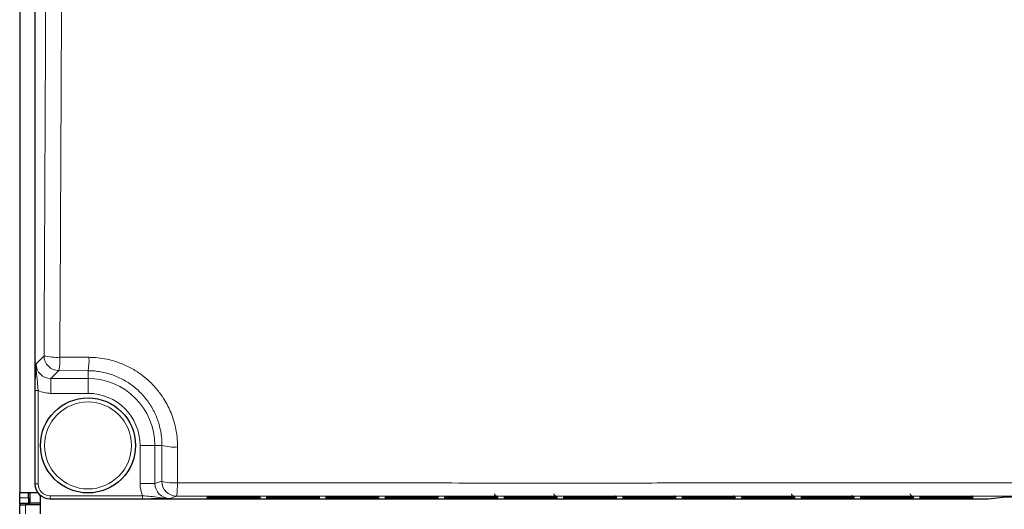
# Model space of a CAD drawing. Header units: millimetres. Extents: x 5 to 418, y 2 to 292.
# Tile 6 of 74: x 70 to 97, y 129 to 143. Entities that reach past the tile are written whole.
import ezdxf

# ---------------------------------------------------------------- set-up
doc = ezdxf.new("R2010")
doc.units = ezdxf.units.MM

msp = doc.modelspace()

# ---------------------------------------------------------------- linework, layer by layer
at = {"color": 7, "linetype": 'Continuous', "lineweight": 25}
for p, q in [((69.9337, 215.3149), (69.9337, 129.488)), ((69.5065, 145.1514), (69.5065, 129.2348)), ((69.9337, 129.488), (69.9337, 129.488)), ((70.0196, 129.2348), (69.5065, 129.2348)), ((69.5065, 129.1014), (69.5065, 129.2348)), ((69.5065, 128.9348), (69.5065, 129.1014)), ((69.7565, 129.1014), (69.7565, 129.2348)), ((69.7565, 129.1014), (69.7565, 128.9348)), ((69.7898, 129.2348), (69.7898, 128.9598)), ((70.0898, 128.6514), (70.0898, 129.1631)), ((70.3505, 129.0716), (96.6746, 129.0716)), ((74.9292, 129.1073), (76.0837, 129.1073)), ((74.9308, 129.1363), (76.0822, 129.1363)), ((76.2365, 129.1344), (76.2378, 129.1343)), ((76.5959, 129.1073), (77.7504, 129.1073)), ((76.5974, 129.1363), (77.7489, 129.1363)), ((77.9047, 129.1054), (77.9059, 129.1053)), ((78.2626, 129.1073), (79.4171, 129.1073)), ((78.2641, 129.1363), (79.4156, 129.1363)), ((79.5713, 129.1054), (79.5726, 129.1053)), ((79.9292, 129.1073), (81.0837, 129.1073)), ((79.9308, 129.1363), (81.0822, 129.1363)), ((81.5959, 129.1073), (82.7504, 129.1073)), ((81.5974, 129.1363), (82.7489, 129.1363)), ((83.2626, 129.1073), (84.4171, 129.1073)), ((83.2641, 129.1363), (84.4156, 129.1363)), ((84.9292, 129.1073), (86.0837, 129.1073)), ((84.9308, 129.1363), (86.0822, 129.1363)), ((86.2365, 129.1344), (86.2378, 129.1343)), ((86.238, 129.1054), (86.2393, 129.1053)), ((86.5959, 129.1073), (87.7504, 129.1073)), ((86.5974, 129.1363), (87.7489, 129.1363)), ((87.9032, 129.1344), (87.9044, 129.1343)), ((87.9047, 129.1054), (87.9059, 129.1053)), ((88.2626, 129.1073), (89.4171, 129.1073)), ((88.2641, 129.1363), (89.4156, 129.1363)), ((89.5698, 129.1344), (89.5711, 129.1343)), ((89.9292, 129.1073), (91.0837, 129.1073)), ((89.9308, 129.1363), (91.0822, 129.1363)), ((91.238, 129.1054), (91.2393, 129.1053)), ((91.5959, 129.1073), (92.7504, 129.1073)), ((91.5974, 129.1363), (92.7489, 129.1363)), ((92.9032, 129.1344), (92.9044, 129.1343)), ((92.9047, 129.1054), (92.9059, 129.1053)), ((93.2626, 129.1073), (94.4171, 129.1073)), ((93.2641, 129.1363), (94.4156, 129.1363)), ((94.5698, 129.1344), (94.5711, 129.1343)), ((94.5713, 129.1054), (94.5726, 129.1053)), ((94.9292, 129.1073), (96.0837, 129.1073)), ((94.9308, 129.1363), (96.0822, 129.1363)), ((96.2365, 129.1344), (96.2378, 129.1343)), ((96.238, 129.1054), (96.2393, 129.1053)), ((96.6779, 129.0717), (97.0857, 129.1121)), ((97.0824, 129.112), (97.0857, 129.1121)), ((69.7565, 128.9348), (69.5065, 128.9348)), ((69.5065, 128.9348), (69.5065, 128.9014)), ((69.5065, 128.6514), (69.5065, 128.9014)), ((69.5065, 128.9014), (69.6732, 128.9014)), ((70.0898, 128.9014), (69.6732, 128.9014)), ((69.7565, 128.9348), (69.7565, 128.9014)), ((69.7898, 128.9598), (70.0898, 128.9598)), ((69.7898, 128.9014), (69.7898, 128.9598))]:
    msp.add_line(p, q, dxfattribs=at)
at = {"color": 7, "linetype": 'Continuous', "lineweight": 18}
for p, q in [((69.9337, 215.3149), (69.9337, 129.488)), ((69.9657, 132.86), (70.1885, 133.0829)), ((70.6329, 133.0413), (71.4498, 133.0385)), ((70.6046, 132.6668), (70.3818, 132.4439)), ((71.4232, 132.6639), (70.6046, 132.6668)), ((71.4232, 132.6639), (71.4232, 132.4439)), ((70.3818, 132.4439), (71.4232, 132.4439)), ((70.3818, 132.4439), (70.3818, 132.0279)), ((71.4232, 132.4439), (71.4232, 132.0279)), ((69.9409, 129.4903), (69.9409, 132.1085)), ((69.9409, 132.1085), (70.0241, 132.1085)), ((70.0241, 132.1085), (70.0241, 129.4903)), ((71.4232, 132.0279), (70.3818, 132.0279)), ((73.299, 130.5681), (72.8829, 130.5681)), ((72.8829, 129.4986), (72.8829, 130.5681)), ((73.4979, 130.5681), (73.299, 130.5681)), ((73.299, 130.5681), (73.299, 129.4986)), ((73.4923, 129.563), (73.4979, 130.5681)), ((73.299, 129.4986), (73.4923, 129.563)), ((69.9337, 129.488), (69.9409, 129.4903)), ((69.9409, 129.4903), (70.0241, 129.4903)), ((73.299, 129.4986), (72.8829, 129.4986)), ((69.5065, 129.1014), (69.7565, 129.1014)), ((70.3576, 129.0739), (70.3505, 129.0716)), ((70.3576, 129.1572), (72.9562, 129.1572)), ((70.3576, 129.0739), (70.3576, 129.1572)), ((72.9562, 129.0739), (70.3576, 129.0739)), ((72.9562, 129.0739), (72.9562, 129.1572)), ((73.9084, 129.1464), (73.7166, 129.0825)), ((74.7616, 129.0842), (74.7626, 129.1044)), ((74.7765, 129.1055), (74.7626, 129.1044)), ((74.7631, 129.1133), (74.7642, 129.1334)), ((74.778, 129.1346), (74.7642, 129.1334)), ((74.9279, 129.0813), (74.9279, 129.1073)), ((76.0851, 129.0813), (74.9279, 129.0813)), ((74.9294, 129.1104), (74.9294, 129.1363)), ((76.0836, 129.1104), (74.9294, 129.1104)), ((76.0836, 129.1104), (76.0836, 129.1363)), ((76.0851, 129.0813), (76.0851, 129.1073)), ((76.2488, 129.1334), (76.235, 129.1346)), ((76.2503, 129.1044), (76.2365, 129.1055)), ((76.2488, 129.1334), (76.2499, 129.1133)), ((76.2503, 129.1044), (76.2514, 129.0842)), ((76.4283, 129.0842), (76.4293, 129.1044)), ((76.4432, 129.1055), (76.4293, 129.1044)), ((76.4298, 129.1133), (76.4308, 129.1334)), ((76.4447, 129.1346), (76.4308, 129.1334)), ((76.5945, 129.0813), (76.5945, 129.1073)), ((77.7518, 129.0813), (76.5945, 129.0813)), ((76.5961, 129.1104), (76.5961, 129.1363)), ((77.7502, 129.1104), (76.5961, 129.1104)), ((77.7502, 129.1104), (77.7502, 129.1363)), ((77.7518, 129.0813), (77.7518, 129.1073)), ((77.9155, 129.1334), (77.9016, 129.1346)), ((77.917, 129.1044), (77.9032, 129.1055)), ((77.9155, 129.1334), (77.9165, 129.1133)), ((77.917, 129.1044), (77.9181, 129.0842)), ((78.0949, 129.0842), (78.096, 129.1044)), ((78.1098, 129.1055), (78.096, 129.1044)), ((78.0964, 129.1133), (78.0975, 129.1334)), ((78.1113, 129.1346), (78.0975, 129.1334)), ((78.2612, 129.0813), (78.2612, 129.1073)), ((79.4184, 129.0813), (78.2612, 129.0813)), ((78.2627, 129.1104), (78.2627, 129.1363)), ((79.4169, 129.1104), (78.2627, 129.1104)), ((79.4169, 129.1104), (79.4169, 129.1363)), ((79.4184, 129.0813), (79.4184, 129.1073)), ((79.5821, 129.1334), (79.5683, 129.1346)), ((79.5837, 129.1044), (79.5698, 129.1055)), ((79.5821, 129.1334), (79.5832, 129.1133)), ((79.5837, 129.1044), (79.5847, 129.0842)), ((79.7616, 129.0842), (79.7626, 129.1044)), ((79.7765, 129.1055), (79.7626, 129.1044)), ((79.7631, 129.1133), (79.7642, 129.1334)), ((79.778, 129.1346), (79.7642, 129.1334)), ((79.9279, 129.0813), (79.9279, 129.1073)), ((81.0851, 129.0813), (79.9279, 129.0813)), ((79.9294, 129.1104), (79.9294, 129.1363)), ((81.0836, 129.1104), (79.9294, 129.1104)), ((81.0836, 129.1104), (81.0836, 129.1363)), ((81.0851, 129.0813), (81.0851, 129.1073)), ((81.2488, 129.1334), (81.235, 129.1346)), ((81.2503, 129.1044), (81.2365, 129.1055)), ((81.2488, 129.1334), (81.2499, 129.1133)), ((81.2503, 129.1044), (81.2514, 129.0842)), ((81.4283, 129.0842), (81.4293, 129.1044)), ((81.4432, 129.1055), (81.4293, 129.1044)), ((81.4298, 129.1133), (81.4308, 129.1334)), ((81.4447, 129.1346), (81.4308, 129.1334)), ((81.5945, 129.0813), (81.5945, 129.1073)), ((82.7518, 129.0813), (81.5945, 129.0813)), ((81.5961, 129.1104), (81.5961, 129.1363)), ((82.7502, 129.1104), (81.5961, 129.1104)), ((82.7502, 129.1104), (82.7502, 129.1363)), ((82.7518, 129.0813), (82.7518, 129.1073)), ((82.9155, 129.1334), (82.9016, 129.1346)), ((82.917, 129.1044), (82.9032, 129.1055)), ((82.9155, 129.1334), (82.9165, 129.1133)), ((82.917, 129.1044), (82.9181, 129.0842)), ((83.0949, 129.0842), (83.096, 129.1044)), ((83.1098, 129.1055), (83.096, 129.1044)), ((83.0964, 129.1133), (83.0975, 129.1334)), ((83.1113, 129.1346), (83.0975, 129.1334)), ((83.2612, 129.0813), (83.2612, 129.1073)), ((84.4184, 129.0813), (83.2612, 129.0813)), ((83.2627, 129.1104), (83.2627, 129.1363)), ((84.4169, 129.1104), (83.2627, 129.1104)), ((84.4169, 129.1104), (84.4169, 129.1363)), ((84.4184, 129.0813), (84.4184, 129.1073)), ((84.5821, 129.1334), (84.5683, 129.1346)), ((84.5837, 129.1044), (84.5698, 129.1055)), ((84.5821, 129.1334), (84.5832, 129.1133)), ((84.5837, 129.1044), (84.5847, 129.0842)), ((84.7616, 129.0842), (84.7626, 129.1044)), ((84.7765, 129.1055), (84.7626, 129.1044)), ((84.7631, 129.1133), (84.7642, 129.1334)), ((84.778, 129.1346), (84.7642, 129.1334)), ((84.9279, 129.0813), (84.9279, 129.1073)), ((86.0851, 129.0813), (84.9279, 129.0813)), ((84.9294, 129.1104), (84.9294, 129.1363)), ((86.0836, 129.1104), (84.9294, 129.1104)), ((86.0836, 129.1104), (86.0836, 129.1363)), ((86.0851, 129.0813), (86.0851, 129.1073)), ((86.2488, 129.1334), (86.235, 129.1346)), ((86.2503, 129.1044), (86.2365, 129.1055)), ((86.2488, 129.1334), (86.2499, 129.1133)), ((86.2503, 129.1044), (86.2514, 129.0842)), ((86.4283, 129.0842), (86.4293, 129.1044)), ((86.4432, 129.1055), (86.4293, 129.1044)), ((86.4298, 129.1133), (86.4308, 129.1334)), ((86.4447, 129.1346), (86.4308, 129.1334)), ((86.5945, 129.0813), (86.5945, 129.1073)), ((87.7518, 129.0813), (86.5945, 129.0813)), ((86.5961, 129.1104), (86.5961, 129.1363)), ((87.7502, 129.1104), (86.5961, 129.1104)), ((87.7502, 129.1104), (87.7502, 129.1363)), ((87.7518, 129.0813), (87.7518, 129.1073)), ((87.9155, 129.1334), (87.9016, 129.1346)), ((87.917, 129.1044), (87.9032, 129.1055)), ((87.9155, 129.1334), (87.9165, 129.1133)), ((87.917, 129.1044), (87.9181, 129.0842)), ((88.0949, 129.0842), (88.096, 129.1044)), ((88.1098, 129.1055), (88.096, 129.1044)), ((88.0964, 129.1133), (88.0975, 129.1334)), ((88.1113, 129.1346), (88.0975, 129.1334)), ((88.2612, 129.0813), (88.2612, 129.1073)), ((89.4184, 129.0813), (88.2612, 129.0813)), ((88.2627, 129.1104), (88.2627, 129.1363)), ((89.4169, 129.1104), (88.2627, 129.1104)), ((89.4169, 129.1104), (89.4169, 129.1363)), ((89.4184, 129.0813), (89.4184, 129.1073)), ((89.5821, 129.1334), (89.5683, 129.1346)), ((89.5837, 129.1044), (89.5698, 129.1055)), ((89.5821, 129.1334), (89.5832, 129.1133)), ((89.5837, 129.1044), (89.5847, 129.0842)), ((89.7616, 129.0842), (89.7626, 129.1044)), ((89.7765, 129.1055), (89.7626, 129.1044)), ((89.7631, 129.1133), (89.7642, 129.1334)), ((89.778, 129.1346), (89.7642, 129.1334)), ((89.9279, 129.0813), (89.9279, 129.1073)), ((91.0851, 129.0813), (89.9279, 129.0813)), ((89.9294, 129.1104), (89.9294, 129.1363)), ((91.0836, 129.1104), (89.9294, 129.1104)), ((91.0836, 129.1104), (91.0836, 129.1363)), ((91.0851, 129.0813), (91.0851, 129.1073)), ((91.2488, 129.1334), (91.235, 129.1346)), ((91.2503, 129.1044), (91.2365, 129.1055)), ((91.2488, 129.1334), (91.2499, 129.1133)), ((91.2503, 129.1044), (91.2514, 129.0842)), ((91.4283, 129.0842), (91.4293, 129.1044)), ((91.4432, 129.1055), (91.4293, 129.1044)), ((91.4298, 129.1133), (91.4308, 129.1334)), ((91.4447, 129.1346), (91.4308, 129.1334)), ((91.5945, 129.0813), (91.5945, 129.1073)), ((92.7518, 129.0813), (91.5945, 129.0813)), ((91.5961, 129.1104), (91.5961, 129.1363)), ((92.7502, 129.1104), (91.5961, 129.1104)), ((92.7502, 129.1104), (92.7502, 129.1363)), ((92.7518, 129.0813), (92.7518, 129.1073)), ((92.9155, 129.1334), (92.9016, 129.1346)), ((92.917, 129.1044), (92.9032, 129.1055)), ((92.9155, 129.1334), (92.9165, 129.1133)), ((92.917, 129.1044), (92.9181, 129.0842)), ((93.0949, 129.0842), (93.096, 129.1044)), ((93.1098, 129.1055), (93.096, 129.1044)), ((93.0964, 129.1133), (93.0975, 129.1334)), ((93.1113, 129.1346), (93.0975, 129.1334)), ((93.2612, 129.0813), (93.2612, 129.1073)), ((94.4184, 129.0813), (93.2612, 129.0813)), ((93.2627, 129.1104), (93.2627, 129.1363)), ((94.4169, 129.1104), (93.2627, 129.1104)), ((94.4169, 129.1104), (94.4169, 129.1363)), ((94.4184, 129.0813), (94.4184, 129.1073)), ((94.5821, 129.1334), (94.5683, 129.1346)), ((94.5837, 129.1044), (94.5698, 129.1055)), ((94.5821, 129.1334), (94.5832, 129.1133)), ((94.5837, 129.1044), (94.5847, 129.0842)), ((94.7616, 129.0842), (94.7626, 129.1044)), ((94.7626, 129.1044), (94.7765, 129.1055)), ((94.7631, 129.1133), (94.7642, 129.1334)), ((94.7642, 129.1334), (94.778, 129.1346)), ((94.9279, 129.1073), (94.9279, 129.0813)), ((96.0851, 129.0813), (94.9279, 129.0813)), ((94.9294, 129.1363), (94.9294, 129.1104)), ((96.0836, 129.1104), (94.9294, 129.1104)), ((96.0836, 129.1363), (96.0836, 129.1104)), ((96.0851, 129.1073), (96.0851, 129.0813)), ((96.2488, 129.1334), (96.235, 129.1346)), ((96.2503, 129.1044), (96.2365, 129.1055)), ((96.2488, 129.1334), (96.2499, 129.1133)), ((96.2503, 129.1044), (96.2514, 129.0842)), ((96.6746, 129.0716), (97.0824, 129.112)), ((96.6746, 129.0716), (96.6779, 129.0717)), ((69.6732, 128.9014), (69.6732, 128.6514))]:
    msp.add_line(p, q, dxfattribs=at)
at = {"color": 7, "linetype": 'Continuous', "lineweight": 25}
msp.add_circle((71.4232, 130.5681), 1.3333, dxfattribs=at)
at = {"color": 7, "linetype": 'Continuous', "lineweight": 18}
msp.add_circle((71.4232, 130.5681), 1.2195, dxfattribs=at)
for centre, radius, start, end in [((70.531, 134.3479), 1.3105, 254.85188, 274.46021), ((70.606, 133.0842), 0.4174, 180.1836, 269.8164), ((69.1146, 132.9676), 1.5201, 348.58628, 2.77908), ((69.8389, 132.9647), 1.6125, 349.25111, 2.62223), ((71.4232, 130.5681), 1.8759, 0, 90), ((71.4232, 130.5681), 1.4598, 0, 90), ((73.8367, 131.7502), 1.2297, 254.00818, 274.60841), ((73.8311, 130.7232), 1.2087, 253.72037, 274.68689), ((73.9091, 129.5632), 0.4168, 180.02637, 269.90378), ((72.1173, 129.4366), 1.8144, 350.79615, 2.58944), ((74.7616, 129.1675), 0.0833, 269.99831, 312.95328), ((74.7631, 129.1967), 0.0833, 269.99831, 312.89868), ((76.2499, 129.1967), 0.0833, 227.10132, 270.00169), ((76.2514, 129.1675), 0.0833, 227.04672, 270.00169), ((76.4283, 129.1675), 0.0833, 269.99831, 312.95328), ((76.4298, 129.1967), 0.0833, 269.99831, 312.89868), ((77.9165, 129.1967), 0.0833, 227.10132, 270.00169), ((77.9181, 129.1675), 0.0833, 227.04672, 270.00169), ((78.0949, 129.1675), 0.0833, 269.99831, 312.95328), ((78.0964, 129.1967), 0.0833, 269.99831, 312.89868), ((79.5832, 129.1967), 0.0833, 227.10132, 270.00169), ((79.5847, 129.1675), 0.0833, 227.04672, 270.00169), ((79.7616, 129.1675), 0.0833, 269.99831, 312.95328), ((79.7631, 129.1967), 0.0833, 269.99831, 312.89868), ((81.2499, 129.1967), 0.0833, 227.10132, 270.00169), ((81.2514, 129.1675), 0.0833, 227.04672, 270.00169), ((81.4283, 129.1675), 0.0833, 269.99831, 312.95328), ((81.4298, 129.1967), 0.0833, 269.99831, 312.89868), ((82.9165, 129.1967), 0.0833, 227.10132, 270.00169), ((82.9181, 129.1675), 0.0833, 227.04672, 270.00169), ((83.0949, 129.1675), 0.0833, 269.99831, 312.95328), ((83.0964, 129.1967), 0.0833, 269.99831, 312.89868), ((84.5832, 129.1967), 0.0833, 227.10132, 270.00169), ((84.5847, 129.1675), 0.0833, 227.04672, 270.00169), ((84.7616, 129.1675), 0.0833, 269.99831, 312.95328), ((84.7631, 129.1967), 0.0833, 269.99831, 312.89868), ((86.2499, 129.1967), 0.0833, 227.10132, 270.00169), ((86.2514, 129.1675), 0.0833, 227.04672, 270.00169), ((86.4283, 129.1675), 0.0833, 269.99831, 312.95328), ((86.4298, 129.1967), 0.0833, 269.99831, 312.89868), ((87.9165, 129.1967), 0.0833, 227.10132, 270.00169), ((87.9181, 129.1675), 0.0833, 227.04672, 270.00169), ((88.0949, 129.1675), 0.0833, 269.99831, 312.95328), ((88.0964, 129.1967), 0.0833, 269.99831, 312.89868), ((89.5832, 129.1967), 0.0833, 227.10132, 270.00169), ((89.5847, 129.1675), 0.0833, 227.04672, 270.00169), ((89.7616, 129.1675), 0.0833, 269.99831, 312.95328), ((89.7631, 129.1967), 0.0833, 269.99831, 312.89868), ((91.2499, 129.1967), 0.0833, 227.10132, 270.00169), ((91.2514, 129.1675), 0.0833, 227.04672, 270.00169), ((91.4283, 129.1675), 0.0833, 269.99831, 312.95328), ((91.4298, 129.1967), 0.0833, 269.99831, 312.89868), ((92.9165, 129.1967), 0.0833, 227.10132, 270.00169), ((92.9181, 129.1675), 0.0833, 227.04672, 270.00169), ((93.0949, 129.1675), 0.0833, 269.99831, 312.95328), ((93.0964, 129.1967), 0.0833, 269.99831, 312.89868), ((94.5832, 129.1967), 0.0833, 227.10132, 270.00169), ((94.5847, 129.1675), 0.0833, 227.04672, 270.00169), ((94.7616, 129.1675), 0.0833, 269.99831, 312.95328), ((94.7631, 129.1967), 0.0833, 269.99831, 312.89868), ((96.2499, 129.1967), 0.0833, 227.10132, 270.00169), ((96.2514, 129.1675), 0.0833, 227.04672, 270.00169)]:
    msp.add_arc(centre, radius, start, end, dxfattribs=at)
at = {"color": 7, "linetype": 'Continuous', "lineweight": 25}
msp.add_arc((96.6746, 129.1049), 0.0333, 270, 275.65344, dxfattribs=at)
at = {"color": 7, "linetype": 'Continuous', "lineweight": 18}
for centre, major_axis, ratio, start_param, end_param in [((70.3841, 132.8623), (0.297, 0.297), 0.9918461, 2.357564, 3.9256213), ((70.3841, 132.8623), (-0.5909, -0.5909), 0.9972647, 0.3407219, 0.7840286), ((70.3579, 129.4906), (0.3957, 0.1318), 0.9990857, 2.8205423, 4.3904252), ((70.3579, 129.4906), (-0.3167, -0.1055), 0.9984779, 5.962135, 7.5320179), ((73.7174, 129.4994), (-0.7918, -0.2637), 0.9984779, 5.962135, 6.3841926), ((73.7174, 129.4994), (0.3971, 0.1323), 0.9954497, 2.8205423, 4.3904252), ((74.9295, 129.1044), (0.1669, 0), 0.0174391, 2.8618814, 3.1406793), ((74.9311, 129.1334), (0.1669, 0), 0.0174391, 2.8618814, 3.1406793), ((76.083, 129.1133), (0.1669, 0), 0.0174709, 5.2588301, 6.284102), ((76.0845, 129.0842), (0.1669, 0), 0.0174709, 5.2588301, 6.284102), ((76.0819, 129.1334), (0.1669, 0), 0.0174391, 0.0009134, 0.2892288), ((76.0834, 129.1044), (0.1669, 0), 0.0174391, 0.0009134, 0.2892288), ((76.5962, 129.1044), (0.1669, 0), 0.0174391, 2.8618814, 3.1406793), ((76.5977, 129.1334), (0.1669, 0), 0.0174391, 2.8618814, 3.1406793), ((77.7496, 129.1133), (0.1669, 0), 0.0174709, 5.2588301, 6.284102), ((77.7512, 129.0842), (0.1669, 0), 0.0174709, 5.2588301, 6.284102), ((77.7486, 129.1334), (0.1669, 0), 0.0174391, 0.0009134, 0.2892288), ((77.7501, 129.1044), (0.1669, 0), 0.0174391, 0.0009134, 0.2892288), ((78.2629, 129.1044), (0.1669, 0), 0.0174391, 2.8618814, 3.1406793), ((78.2644, 129.1334), (0.1669, 0), 0.0174391, 2.8618814, 3.1406793), ((79.4163, 129.1133), (0.1669, 0), 0.0174709, 5.2588301, 6.284102), ((79.4178, 129.0842), (0.1669, 0), 0.0174709, 5.2588301, 6.284102), ((79.4153, 129.1334), (0.1669, 0), 0.0174391, 0.0009134, 0.2892288), ((79.4168, 129.1044), (0.1669, 0), 0.0174391, 0.0009134, 0.2892288), ((79.9295, 129.1044), (0.1669, 0), 0.0174391, 2.8618814, 3.1406793), ((79.9311, 129.1334), (0.1669, 0), 0.0174391, 2.8618814, 3.1406793), ((81.083, 129.1133), (0.1669, 0), 0.0174709, 5.2588301, 6.284102), ((81.0845, 129.0842), (0.1669, 0), 0.0174709, 5.2588301, 6.284102), ((81.0819, 129.1334), (0.1669, 0), 0.0174391, 0.0009134, 0.2892288), ((81.0834, 129.1044), (0.1669, 0), 0.0174391, 0.0009134, 0.2892288), ((81.5962, 129.1044), (0.1669, 0), 0.0174391, 2.8618814, 3.1406793), ((81.5977, 129.1334), (0.1669, 0), 0.0174391, 2.8618814, 3.1406793), ((82.7496, 129.1133), (0.1669, 0), 0.0174709, 5.2588301, 6.284102), ((82.7512, 129.0842), (0.1669, 0), 0.0174709, 5.2588301, 6.284102), ((82.7486, 129.1334), (0.1669, 0), 0.0174391, 0.0009134, 0.2892288), ((82.7501, 129.1044), (0.1669, 0), 0.0174391, 0.0009134, 0.2892288), ((83.2629, 129.1044), (0.1669, 0), 0.0174391, 2.8618814, 3.1406793), ((83.2644, 129.1334), (0.1669, 0), 0.0174391, 2.8618814, 3.1406793), ((84.4163, 129.1133), (0.1669, 0), 0.0174709, 5.2588301, 6.284102), ((84.4178, 129.0842), (0.1669, 0), 0.0174709, 5.2588301, 6.284102), ((84.4153, 129.1334), (0.1669, 0), 0.0174391, 0.0009134, 0.2892288), ((84.4168, 129.1044), (0.1669, 0), 0.0174391, 0.0009134, 0.2892288), ((84.9295, 129.1044), (0.1669, 0), 0.0174391, 2.8618814, 3.1406793), ((84.9311, 129.1334), (0.1669, 0), 0.0174391, 2.8618814, 3.1406793), ((86.083, 129.1133), (0.1669, 0), 0.0174709, 5.2588301, 6.284102), ((86.0845, 129.0842), (0.1669, 0), 0.0174709, 5.2588301, 6.284102), ((86.0819, 129.1334), (0.1669, 0), 0.0174391, 0.0009134, 0.2892288), ((86.0834, 129.1044), (0.1669, 0), 0.0174391, 0.0009134, 0.2892288), ((86.5962, 129.1044), (0.1669, 0), 0.0174391, 2.8618814, 3.1406793), ((86.5977, 129.1334), (0.1669, 0), 0.0174391, 2.8618814, 3.1406793), ((87.7496, 129.1133), (0.1669, 0), 0.0174709, 5.2588301, 6.284102), ((87.7512, 129.0842), (0.1669, 0), 0.0174709, 5.2588301, 6.284102), ((87.7486, 129.1334), (0.1669, 0), 0.0174391, 0.0009134, 0.2892288), ((87.7501, 129.1044), (0.1669, 0), 0.0174391, 0.0009134, 0.2892288), ((88.2629, 129.1044), (0.1669, 0), 0.0174391, 2.8618814, 3.1406793), ((88.2644, 129.1334), (0.1669, 0), 0.0174391, 2.8618814, 3.1406793), ((89.4163, 129.1133), (0.1669, 0), 0.0174709, 5.2588301, 6.284102), ((89.4178, 129.0842), (0.1669, 0), 0.0174709, 5.2588301, 6.284102), ((89.4153, 129.1334), (0.1669, 0), 0.0174391, 0.0009134, 0.2892288), ((89.4168, 129.1044), (0.1669, 0), 0.0174391, 0.0009134, 0.2892288), ((89.9295, 129.1044), (0.1669, 0), 0.0174391, 2.8618814, 3.1406793), ((89.9311, 129.1334), (0.1669, 0), 0.0174391, 2.8618814, 3.1406793), ((91.083, 129.1133), (0.1669, 0), 0.0174709, 5.2588301, 6.284102), ((91.0845, 129.0842), (0.1669, 0), 0.0174709, 5.2588301, 6.284102), ((91.0819, 129.1334), (0.1669, 0), 0.0174391, 0.0009134, 0.2892288), ((91.0834, 129.1044), (0.1669, 0), 0.0174391, 0.0009134, 0.2892288), ((91.5962, 129.1044), (0.1669, 0), 0.0174391, 2.8618814, 3.1406793), ((91.5977, 129.1334), (0.1669, 0), 0.0174391, 2.8618814, 3.1406793), ((92.7496, 129.1133), (0.1669, 0), 0.0174709, 5.2588301, 6.284102), ((92.7512, 129.0842), (0.1669, 0), 0.0174709, 5.2588301, 6.284102), ((92.7486, 129.1334), (0.1669, 0), 0.0174391, 0.0009134, 0.2892288), ((92.7501, 129.1044), (0.1669, 0), 0.0174391, 0.0009134, 0.2892288), ((93.2629, 129.1044), (0.1669, 0), 0.0174391, 2.8618814, 3.1406793), ((93.2644, 129.1334), (0.1669, 0), 0.0174391, 2.8618814, 3.1406793), ((94.4163, 129.1133), (0.1669, 0), 0.0174709, 5.2588301, 6.284102), ((94.4178, 129.0842), (0.1669, 0), 0.0174709, 5.2588301, 6.284102), ((94.4153, 129.1334), (0.1669, 0), 0.0174391, 0.0009134, 0.2892288), ((94.4168, 129.1044), (0.1669, 0), 0.0174391, 0.0009134, 0.2892288), ((94.9295, 129.1044), (0.1669, 0), 0.0174391, 2.8618814, 3.1406793), ((94.9311, 129.1334), (0.1669, 0), 0.0174391, 2.8618814, 3.1406793), ((96.083, 129.1133), (0.1669, 0), 0.0174709, 5.2588301, 6.284102), ((96.0845, 129.0842), (0.1669, 0), 0.0174709, 5.2588301, 6.284102), ((96.0819, 129.1334), (0.1669, 0), 0.0174391, 0.0009134, 0.2892288), ((96.0834, 129.1044), (0.1669, 0), 0.0174391, 0.0009134, 0.2892288)]:
    msp.add_ellipse(centre, major_axis=major_axis, ratio=ratio, start_param=start_param, end_param=end_param, dxfattribs=at)
at = {"color": 7, "linetype": 'Continuous', "lineweight": 25}
for centre, major_axis, ratio, start_param, end_param in [((70.3509, 129.4883), (0.3958, 0.1318), 0.9987209, 2.8205423, 4.3904252), ((74.9285, 129.0842), (0.1669, 0), 0.0174709, 3.1406759, 4.7087332), ((74.93, 129.1133), (0.1669, 0), 0.0174709, 3.1406759, 4.7087332), ((74.9295, 129.1044), (0.1669, 0), 0.0174391, 1.572622, 2.8618814), ((74.9311, 129.1334), (0.1669, 0), 0.0174391, 1.572622, 2.8618814), ((76.0819, 129.1334), (0.1669, 0), 0.0174391, 0.2892288, 1.5689707), ((76.083, 129.1133), (0.1669, 0), 0.0174709, 4.7160448, 5.2588301), ((76.0834, 129.1044), (0.1669, 0), 0.0174391, 0.2892288, 1.5689707), ((76.0845, 129.0842), (0.1669, 0), 0.0174709, 4.7160448, 5.2588301), ((76.5952, 129.0842), (0.1669, 0), 0.0174709, 3.1406759, 4.7087332), ((76.5967, 129.1133), (0.1669, 0), 0.0174709, 3.1406759, 4.7087332), ((76.5962, 129.1044), (0.1669, 0), 0.0174391, 1.572622, 2.8618814), ((76.5977, 129.1334), (0.1669, 0), 0.0174391, 1.572622, 2.8618814), ((77.7486, 129.1334), (0.1669, 0), 0.0174391, 0.2892288, 1.5689707), ((77.7496, 129.1133), (0.1669, 0), 0.0174709, 4.7160448, 5.2588301), ((77.7501, 129.1044), (0.1669, 0), 0.0174391, 0.2892288, 1.5689707), ((77.7512, 129.0842), (0.1669, 0), 0.0174709, 4.7160448, 5.2588301), ((78.2618, 129.0842), (0.1669, 0), 0.0174709, 3.1406759, 4.7087332), ((78.2633, 129.1133), (0.1669, 0), 0.0174709, 3.1406759, 4.7087332), ((78.2629, 129.1044), (0.1669, 0), 0.0174391, 1.572622, 2.8618814), ((78.2644, 129.1334), (0.1669, 0), 0.0174391, 1.572622, 2.8618814), ((79.4153, 129.1334), (0.1669, 0), 0.0174391, 0.2892288, 1.5689707), ((79.4163, 129.1133), (0.1669, 0), 0.0174709, 4.7160448, 5.2588301), ((79.4168, 129.1044), (0.1669, 0), 0.0174391, 0.2892288, 1.5689707), ((79.4178, 129.0842), (0.1669, 0), 0.0174709, 4.7160448, 5.2588301), ((79.9285, 129.0842), (0.1669, 0), 0.0174709, 3.1406759, 4.7087332), ((79.93, 129.1133), (0.1669, 0), 0.0174709, 3.1406759, 4.7087332), ((79.9295, 129.1044), (0.1669, 0), 0.0174391, 1.572622, 2.8618814), ((79.9311, 129.1334), (0.1669, 0), 0.0174391, 1.572622, 2.8618814), ((81.0819, 129.1334), (0.1669, 0), 0.0174391, 0.2892288, 1.5689707), ((81.083, 129.1133), (0.1669, 0), 0.0174709, 4.7160448, 5.2588301), ((81.0834, 129.1044), (0.1669, 0), 0.0174391, 0.2892288, 1.5689707), ((81.0845, 129.0842), (0.1669, 0), 0.0174709, 4.7160448, 5.2588301), ((81.5952, 129.0842), (0.1669, 0), 0.0174709, 3.1406759, 4.7087332), ((81.5967, 129.1133), (0.1669, 0), 0.0174709, 3.1406759, 4.7087332), ((81.5962, 129.1044), (0.1669, 0), 0.0174391, 1.572622, 2.8618814), ((81.5977, 129.1334), (0.1669, 0), 0.0174391, 1.572622, 2.8618814), ((82.7486, 129.1334), (0.1669, 0), 0.0174391, 0.2892288, 1.5689707), ((82.7496, 129.1133), (0.1669, 0), 0.0174709, 4.7160448, 5.2588301), ((82.7501, 129.1044), (0.1669, 0), 0.0174391, 0.2892288, 1.5689707), ((82.7512, 129.0842), (0.1669, 0), 0.0174709, 4.7160448, 5.2588301), ((83.2618, 129.0842), (0.1669, 0), 0.0174709, 3.1406759, 4.7087332), ((83.2633, 129.1133), (0.1669, 0), 0.0174709, 3.1406759, 4.7087332), ((83.2629, 129.1044), (0.1669, 0), 0.0174391, 1.572622, 2.8618814), ((83.2644, 129.1334), (0.1669, 0), 0.0174391, 1.572622, 2.8618814), ((84.4153, 129.1334), (0.1669, 0), 0.0174391, 0.2892288, 1.5689707), ((84.4163, 129.1133), (0.1669, 0), 0.0174709, 4.7160448, 5.2588301), ((84.4168, 129.1044), (0.1669, 0), 0.0174391, 0.2892288, 1.5689707), ((84.4178, 129.0842), (0.1669, 0), 0.0174709, 4.7160448, 5.2588301), ((84.9285, 129.0842), (0.1669, 0), 0.0174709, 3.1406759, 4.7087332), ((84.93, 129.1133), (0.1669, 0), 0.0174709, 3.1406759, 4.7087332), ((84.9295, 129.1044), (0.1669, 0), 0.0174391, 1.572622, 2.8618814), ((84.9311, 129.1334), (0.1669, 0), 0.0174391, 1.572622, 2.8618814), ((86.0819, 129.1334), (0.1669, 0), 0.0174391, 0.2892288, 1.5689707), ((86.083, 129.1133), (0.1669, 0), 0.0174709, 4.7160448, 5.2588301), ((86.0834, 129.1044), (0.1669, 0), 0.0174391, 0.2892288, 1.5689707), ((86.0845, 129.0842), (0.1669, 0), 0.0174709, 4.7160448, 5.2588301), ((86.5952, 129.0842), (0.1669, 0), 0.0174709, 3.1406759, 4.7087332), ((86.5967, 129.1133), (0.1669, 0), 0.0174709, 3.1406759, 4.7087332), ((86.5962, 129.1044), (0.1669, 0), 0.0174391, 1.572622, 2.8618814), ((86.5977, 129.1334), (0.1669, 0), 0.0174391, 1.572622, 2.8618814), ((87.7486, 129.1334), (0.1669, 0), 0.0174391, 0.2892288, 1.5689707), ((87.7496, 129.1133), (0.1669, 0), 0.0174709, 4.7160448, 5.2588301), ((87.7501, 129.1044), (0.1669, 0), 0.0174391, 0.2892288, 1.5689707), ((87.7512, 129.0842), (0.1669, 0), 0.0174709, 4.7160448, 5.2588301), ((88.2618, 129.0842), (0.1669, 0), 0.0174709, 3.1406759, 4.7087332), ((88.2633, 129.1133), (0.1669, 0), 0.0174709, 3.1406759, 4.7087332), ((88.2629, 129.1044), (0.1669, 0), 0.0174391, 1.572622, 2.8618814), ((88.2644, 129.1334), (0.1669, 0), 0.0174391, 1.572622, 2.8618814), ((89.4153, 129.1334), (0.1669, 0), 0.0174391, 0.2892288, 1.5689707), ((89.4163, 129.1133), (0.1669, 0), 0.0174709, 4.7160448, 5.2588301), ((89.4168, 129.1044), (0.1669, 0), 0.0174391, 0.2892288, 1.5689707), ((89.4178, 129.0842), (0.1669, 0), 0.0174709, 4.7160448, 5.2588301), ((89.9285, 129.0842), (0.1669, 0), 0.0174709, 3.1406759, 4.7087332), ((89.93, 129.1133), (0.1669, 0), 0.0174709, 3.1406759, 4.7087332), ((89.9295, 129.1044), (0.1669, 0), 0.0174391, 1.572622, 2.8618814), ((89.9311, 129.1334), (0.1669, 0), 0.0174391, 1.572622, 2.8618814), ((91.0819, 129.1334), (0.1669, 0), 0.0174391, 0.2892288, 1.5689707), ((91.083, 129.1133), (0.1669, 0), 0.0174709, 4.7160448, 5.2588301), ((91.0834, 129.1044), (0.1669, 0), 0.0174391, 0.2892288, 1.5689707), ((91.0845, 129.0842), (0.1669, 0), 0.0174709, 4.7160448, 5.2588301), ((91.5952, 129.0842), (0.1669, 0), 0.0174709, 3.1406759, 4.7087332), ((91.5967, 129.1133), (0.1669, 0), 0.0174709, 3.1406759, 4.7087332), ((91.5962, 129.1044), (0.1669, 0), 0.0174391, 1.572622, 2.8618814), ((91.5977, 129.1334), (0.1669, 0), 0.0174391, 1.572622, 2.8618814), ((92.7486, 129.1334), (0.1669, 0), 0.0174391, 0.2892288, 1.5689707), ((92.7496, 129.1133), (0.1669, 0), 0.0174709, 4.7160448, 5.2588301), ((92.7501, 129.1044), (0.1669, 0), 0.0174391, 0.2892288, 1.5689707), ((92.7512, 129.0842), (0.1669, 0), 0.0174709, 4.7160448, 5.2588301), ((93.2618, 129.0842), (0.1669, 0), 0.0174709, 3.1406759, 4.7087332), ((93.2633, 129.1133), (0.1669, 0), 0.0174709, 3.1406759, 4.7087332), ((93.2629, 129.1044), (0.1669, 0), 0.0174391, 1.572622, 2.8618814), ((93.2644, 129.1334), (0.1669, 0), 0.0174391, 1.572622, 2.8618814), ((94.4153, 129.1334), (0.1669, 0), 0.0174391, 0.2892288, 1.5689707), ((94.4163, 129.1133), (0.1669, 0), 0.0174709, 4.7160448, 5.2588301), ((94.4168, 129.1044), (0.1669, 0), 0.0174391, 0.2892288, 1.5689707), ((94.4178, 129.0842), (0.1669, 0), 0.0174709, 4.7160448, 5.2588301), ((94.9285, 129.0842), (0.1669, 0), 0.0174709, 3.1406759, 4.7087332), ((94.93, 129.1133), (0.1669, 0), 0.0174709, 3.1406759, 4.7087332), ((94.9295, 129.1044), (0.1669, 0), 0.0174391, 1.572622, 2.8618814), ((94.9311, 129.1334), (0.1669, 0), 0.0174391, 1.572622, 2.8618814), ((96.0819, 129.1334), (0.1669, 0), 0.0174391, 0.2892288, 1.5689707), ((96.083, 129.1133), (0.1669, 0), 0.0174709, 4.7160448, 5.2588301), ((96.0834, 129.1044), (0.1669, 0), 0.0174391, 0.2892288, 1.5689707), ((96.0845, 129.0842), (0.1669, 0), 0.0174709, 4.7160448, 5.2588301), ((98.1, 129.1088), (1.0333, 0), 0.0174551, 1.5707963, 2.9670597)]:
    msp.add_ellipse(centre, major_axis=major_axis, ratio=ratio, start_param=start_param, end_param=end_param, dxfattribs=at)
at = {"color": 7, "linetype": 'Continuous', "lineweight": 18}
for points, knots in [([(70.1885, 133.0829), (70.1897, 133.2964), (70.1951, 134.3383), (70.2046, 136.2093), (70.2165, 138.6965), (70.2278, 141.1849), (70.2349, 142.8446), (70.2384, 143.6745)], [0, 0, 0, 0, 0.0605347, 0.2953875, 0.5302456, 0.7651201, 1, 1, 1, 1]), ([(70.6828, 143.6414), (70.6816, 143.3646), (70.6758, 141.9801), (70.6603, 138.4448), (70.6438, 135.1901), (70.6329, 133.0413)], [0, 0, 0, 0, 0.0782984, 0.3914935, 1, 1, 1, 1]), ([(71.4498, 133.0385), (71.493, 133.0376), (71.6205, 133.0352), (71.8259, 133.0124), (72.0589, 132.9643), (72.2617, 132.9022), (72.4912, 132.8113), (72.7407, 132.6811), (72.9706, 132.5188), (73.1829, 132.3345), (73.3758, 132.1283), (73.5459, 131.889), (73.6679, 131.6715), (73.7554, 131.4791), (73.8269, 131.2785), (73.8748, 131.0963), (73.9134, 130.8911), (73.9334, 130.7083), (73.935, 130.5706), (73.9355, 130.5245)], [0, 0, 0, 0, 0.0329672, 0.0970828, 0.1571287, 0.2141734, 0.2586555, 0.3454108, 0.428366, 0.4730651, 0.5602414, 0.6435973, 0.6970269, 0.7508402, 0.805125, 0.859805, 0.8947007, 0.9647841, 1, 1, 1, 1]), ([(69.9409, 132.1085), (69.9409, 132.1296), (69.941, 132.1933), (69.9419, 132.2776), (69.9435, 132.361), (69.945, 132.4246), (69.9469, 132.4876), (69.949, 132.548), (69.9517, 132.6118), (69.9549, 132.6792), (69.9589, 132.7511), (69.9625, 132.8105), (69.9649, 132.847), (69.9657, 132.8597), (69.9657, 132.86)], [0, 0, 0, 0, 0.0686137, 0.2077617, 0.2783633, 0.3564834, 0.4351985, 0.5145776, 0.5944549, 0.7003093, 0.8130631, 0.9349377, 0.9980169, 1, 1, 1, 1]), ([(69.9657, 132.86), (69.9657, 132.8596), (69.9648, 132.8397), (69.9641, 132.8002), (69.9655, 132.7467), (69.9683, 132.6981), (69.9717, 132.6545), (69.9759, 132.6104), (69.9803, 132.5691), (69.9857, 132.5199), (69.992, 132.4636), (69.9992, 132.3962), (70.0053, 132.3341), (70.0106, 132.2761), (70.0153, 132.2215), (70.0198, 132.1655), (70.0226, 132.1275), (70.0241, 132.1085)], [0, 0, 0, 0, 0.001934, 0.088673, 0.1755174, 0.2387048, 0.3019212, 0.365223, 0.4285614, 0.476777, 0.5702036, 0.6572471, 0.7396566, 0.8039728, 0.8687335, 0.9340919, 1, 1, 1, 1]), ([(73.4979, 130.5681), (73.4975, 130.6061), (73.4964, 130.7205), (73.4799, 130.8727), (73.4481, 131.0424), (73.4089, 131.1923), (73.3504, 131.358), (73.2774, 131.5199), (73.191, 131.6744), (73.0923, 131.8204), (72.9824, 131.9568), (72.86, 132.0849), (72.6841, 132.24), (72.4892, 132.3723), (72.2802, 132.4785), (72.0628, 132.5667), (71.8348, 132.6266), (71.6019, 132.6587), (71.483, 132.6622), (71.4232, 132.6639)], [0, 0, 0, 0, 0.0348315, 0.1047868, 0.1399381, 0.1931839, 0.2468, 0.3009889, 0.3559621, 0.4090473, 0.4624991, 0.5165189, 0.5713173, 0.6773222, 0.7311188, 0.785692, 0.8916473, 0.9454297, 1, 1, 1, 1]), ([(73.9355, 130.5245), (73.9339, 130.2482), (73.9321, 129.9129), (73.9302, 129.5776), (73.9299, 129.5185)], [0, 0, 0, 0, 0.82378945, 1, 1, 1, 1]), ([(73.9299, 129.5185), (74.9559, 129.5177), (77.008, 129.516), (80.0895, 129.5144), (83.173, 129.5136), (85.985, 129.5137), (88.524, 129.5143), (91.4044, 129.5157), (94.8989, 129.5181), (97.6344, 129.5213), (99.0024, 129.5229)], [0, 0, 0, 0, 0.1228143, 0.245657, 0.3685852, 0.491542, 0.5818703, 0.6722099, 0.8360712, 1, 1, 1, 1]), ([(72.9562, 129.1572), (73.0309, 129.1512), (73.1947, 129.138), (73.3973, 129.1093), (73.5693, 129.0862), (73.6706, 129.0819), (73.7162, 129.0825), (73.7166, 129.0825)], [0, 0, 0, 0, 0.2542234, 0.5569179, 0.8001576, 0.9980976, 1, 1, 1, 1]), ([(73.7166, 129.0825), (73.7163, 129.0825), (73.6335, 129.0807), (73.4874, 129.0777), (73.2234, 129.0745), (73.0416, 129.0741), (72.9562, 129.0739)], [0, 0, 0, 0, 0.0019525, 0.4191595, 0.7271526, 1, 1, 1, 1]), ([(99.0321, 129.1507), (97.9699, 129.1495), (95.8452, 129.147), (92.6535, 129.1443), (89.4587, 129.1425), (86.2982, 129.1416), (83.1735, 129.1415), (80.0849, 129.1423), (76.9959, 129.1438), (74.9376, 129.1455), (73.9084, 129.1464)], [0, 0, 0, 0, 0.1270359, 0.2541032, 0.3812652, 0.5084587, 0.6312728, 0.7541154, 0.8770434, 1, 1, 1, 1])]:
    msp.add_open_spline(points, degree=3, knots=knots, dxfattribs=at)
at = {"color": 7, "linetype": 'Continuous', "lineweight": 25}
for points, knots in [([(74.7732, 129.1053), (74.7732, 129.1052), (74.7729, 129.1052), (74.7738, 129.1053), (74.7745, 129.1053)], [0, 0, 0, 0, 0.1286551, 1, 1, 1, 1]), ([(74.7747, 129.1343), (74.7747, 129.1343), (74.7744, 129.1343), (74.7753, 129.1343), (74.7761, 129.1344)], [0, 0, 0, 0, 0.1286551, 1, 1, 1, 1]), ([(76.2199, 129.1105), (76.218, 129.1112), (76.2085, 129.1145), (76.1957, 129.1228), (76.1887, 129.1326), (76.1866, 129.1356)], [0, 0, 0, 0, 0.1527445, 0.7459599, 1, 1, 1, 1]), ([(76.238, 129.1054), (76.2392, 129.1053), (76.2409, 129.1051), (76.2387, 129.1054), (76.2379, 129.1055)], [0, 0, 0, 0, 0.6839701, 1, 1, 1, 1]), ([(76.4399, 129.1053), (76.4399, 129.1052), (76.4395, 129.1052), (76.4404, 129.1053), (76.4412, 129.1053)], [0, 0, 0, 0, 0.1286551, 1, 1, 1, 1]), ([(76.4414, 129.1343), (76.4414, 129.1343), (76.4411, 129.1343), (76.442, 129.1343), (76.4427, 129.1344)], [0, 0, 0, 0, 0.1286551, 1, 1, 1, 1]), ([(77.8866, 129.1105), (77.8847, 129.1112), (77.8752, 129.1146), (77.8651, 129.1204), (77.8598, 129.1272), (77.8597, 129.1272)], [0, 0, 0, 0, 0.2029081, 0.9909446, 1, 1, 1, 1]), ([(77.9032, 129.1344), (77.9043, 129.1343), (77.9061, 129.1342), (77.9038, 129.1344), (77.9031, 129.1345)], [0, 0, 0, 0, 0.6839701, 1, 1, 1, 1]), ([(78.1066, 129.1053), (78.1065, 129.1052), (78.1062, 129.1052), (78.1071, 129.1053), (78.1079, 129.1053)], [0, 0, 0, 0, 0.1286551, 1, 1, 1, 1]), ([(78.1081, 129.1343), (78.108, 129.1343), (78.1077, 129.1343), (78.1086, 129.1343), (78.1094, 129.1344)], [0, 0, 0, 0, 0.1286551, 1, 1, 1, 1]), ([(79.5533, 129.1105), (79.5513, 129.1112), (79.5418, 129.1146), (79.5317, 129.1204), (79.5265, 129.1272), (79.5264, 129.1272)], [0, 0, 0, 0, 0.2029081, 0.9909446, 1, 1, 1, 1]), ([(79.5698, 129.1344), (79.571, 129.1343), (79.5727, 129.1342), (79.5705, 129.1344), (79.5697, 129.1345)], [0, 0, 0, 0, 0.6839701, 1, 1, 1, 1]), ([(79.7732, 129.1053), (79.7732, 129.1052), (79.7729, 129.1052), (79.7738, 129.1053), (79.7745, 129.1053)], [0, 0, 0, 0, 0.1286551, 1, 1, 1, 1]), ([(79.7747, 129.1343), (79.7747, 129.1343), (79.7744, 129.1343), (79.7753, 129.1343), (79.7761, 129.1344)], [0, 0, 0, 0, 0.1286551, 1, 1, 1, 1]), ([(81.2365, 129.1344), (81.2377, 129.1343), (81.2394, 129.1342), (81.2371, 129.1344), (81.2364, 129.1345)], [0, 0, 0, 0, 0.6839701, 1, 1, 1, 1]), ([(81.238, 129.1054), (81.2392, 129.1053), (81.2409, 129.1051), (81.2387, 129.1054), (81.2379, 129.1055)], [0, 0, 0, 0, 0.6839701, 1, 1, 1, 1]), ([(81.4399, 129.1053), (81.4399, 129.1052), (81.4395, 129.1052), (81.4404, 129.1053), (81.4412, 129.1053)], [0, 0, 0, 0, 0.1286551, 1, 1, 1, 1]), ([(81.4414, 129.1343), (81.4414, 129.1343), (81.4411, 129.1343), (81.442, 129.1343), (81.4427, 129.1344)], [0, 0, 0, 0, 0.1286551, 1, 1, 1, 1]), ([(82.8851, 129.1396), (82.8831, 129.1403), (82.8736, 129.1436), (82.8573, 129.1554), (82.8407, 129.1767), (82.8335, 129.1972), (82.8325, 129.2097), (82.8323, 129.2124)], [0, 0, 0, 0, 0.0686214, 0.3351273, 0.6068084, 0.9148199, 1, 1, 1, 1]), ([(82.8866, 129.1105), (82.8847, 129.1112), (82.8751, 129.1145), (82.8624, 129.1228), (82.8554, 129.1326), (82.8533, 129.1356)], [0, 0, 0, 0, 0.15274446, 0.74595986, 1, 1, 1, 1]), ([(82.9032, 129.1344), (82.9043, 129.1343), (82.9061, 129.1342), (82.9038, 129.1344), (82.9031, 129.1345)], [0, 0, 0, 0, 0.6839701, 1, 1, 1, 1]), ([(82.9047, 129.1054), (82.9059, 129.1053), (82.9076, 129.1051), (82.9053, 129.1054), (82.9046, 129.1055)], [0, 0, 0, 0, 0.6839701, 1, 1, 1, 1]), ([(83.1066, 129.1053), (83.1065, 129.1052), (83.1062, 129.1052), (83.1071, 129.1053), (83.1079, 129.1053)], [0, 0, 0, 0, 0.1286551, 1, 1, 1, 1]), ([(83.1081, 129.1343), (83.108, 129.1343), (83.1077, 129.1343), (83.1086, 129.1343), (83.1094, 129.1344)], [0, 0, 0, 0, 0.1286551, 1, 1, 1, 1]), ([(84.5518, 129.1396), (84.5498, 129.1403), (84.5402, 129.1436), (84.524, 129.1554), (84.5073, 129.1767), (84.5002, 129.1972), (84.4992, 129.2097), (84.4989, 129.2124)], [0, 0, 0, 0, 0.0686214, 0.3351273, 0.6068084, 0.9148199, 1, 1, 1, 1]), ([(84.5533, 129.1105), (84.5513, 129.1112), (84.5418, 129.1145), (84.5291, 129.1228), (84.522, 129.1326), (84.5199, 129.1356)], [0, 0, 0, 0, 0.1527445, 0.7459599, 1, 1, 1, 1]), ([(84.5698, 129.1344), (84.571, 129.1343), (84.5727, 129.1342), (84.5705, 129.1344), (84.5697, 129.1345)], [0, 0, 0, 0, 0.68397009, 1, 1, 1, 1]), ([(84.5713, 129.1054), (84.5725, 129.1053), (84.5743, 129.1051), (84.572, 129.1054), (84.5713, 129.1055)], [0, 0, 0, 0, 0.6839701, 1, 1, 1, 1]), ([(84.7732, 129.1053), (84.7732, 129.1052), (84.7729, 129.1052), (84.7738, 129.1053), (84.7745, 129.1053)], [0, 0, 0, 0, 0.1286551, 1, 1, 1, 1]), ([(84.7747, 129.1343), (84.7747, 129.1343), (84.7744, 129.1343), (84.7753, 129.1343), (84.7761, 129.1344)], [0, 0, 0, 0, 0.1286551, 1, 1, 1, 1]), ([(86.2184, 129.1396), (86.2165, 129.1403), (86.207, 129.1437), (86.1969, 129.1494), (86.1916, 129.1562), (86.1916, 129.1563)], [0, 0, 0, 0, 0.2029081, 0.9909446, 1, 1, 1, 1]), ([(86.2199, 129.1105), (86.218, 129.1112), (86.2085, 129.1146), (86.1984, 129.1204), (86.1931, 129.1272), (86.1931, 129.1272)], [0, 0, 0, 0, 0.2029081, 0.9909446, 1, 1, 1, 1]), ([(86.4399, 129.1053), (86.4399, 129.1052), (86.4395, 129.1052), (86.4404, 129.1053), (86.4412, 129.1053)], [0, 0, 0, 0, 0.1286551, 1, 1, 1, 1]), ([(86.4414, 129.1343), (86.4414, 129.1343), (86.4411, 129.1343), (86.442, 129.1343), (86.4427, 129.1344)], [0, 0, 0, 0, 0.1286551, 1, 1, 1, 1]), ([(87.8851, 129.1396), (87.8831, 129.1403), (87.8737, 129.1437), (87.8635, 129.1494), (87.8583, 129.1562), (87.8582, 129.1563)], [0, 0, 0, 0, 0.2029081, 0.9909446, 1, 1, 1, 1]), ([(87.8866, 129.1105), (87.8847, 129.1112), (87.8752, 129.1146), (87.8651, 129.1204), (87.8598, 129.1272), (87.8597, 129.1272)], [0, 0, 0, 0, 0.2029081, 0.9909446, 1, 1, 1, 1]), ([(88.1066, 129.1053), (88.1065, 129.1052), (88.1062, 129.1052), (88.1071, 129.1053), (88.1079, 129.1053)], [0, 0, 0, 0, 0.1286551, 1, 1, 1, 1]), ([(88.1081, 129.1343), (88.108, 129.1343), (88.1077, 129.1343), (88.1086, 129.1343), (88.1094, 129.1344)], [0, 0, 0, 0, 0.1286551, 1, 1, 1, 1]), ([(89.5533, 129.1105), (89.5513, 129.1112), (89.5418, 129.1145), (89.5291, 129.1228), (89.522, 129.1326), (89.5199, 129.1356)], [0, 0, 0, 0, 0.1527445, 0.7459599, 1, 1, 1, 1]), ([(89.5518, 129.1396), (89.5498, 129.1403), (89.5403, 129.1437), (89.5302, 129.1494), (89.525, 129.1562), (89.5249, 129.1563)], [0, 0, 0, 0, 0.20290809, 0.99094459, 1, 1, 1, 1]), ([(89.5713, 129.1054), (89.5725, 129.1053), (89.5743, 129.1051), (89.572, 129.1054), (89.5713, 129.1055)], [0, 0, 0, 0, 0.6839701, 1, 1, 1, 1]), ([(89.7732, 129.1053), (89.7732, 129.1052), (89.7729, 129.1052), (89.7738, 129.1053), (89.7745, 129.1053)], [0, 0, 0, 0, 0.1286551, 1, 1, 1, 1]), ([(89.7747, 129.1343), (89.7747, 129.1343), (89.7744, 129.1343), (89.7753, 129.1343), (89.7761, 129.1344)], [0, 0, 0, 0, 0.1286551, 1, 1, 1, 1]), ([(91.2184, 129.1396), (91.2165, 129.1403), (91.2069, 129.1436), (91.1907, 129.1554), (91.174, 129.1767), (91.1668, 129.1972), (91.1658, 129.2097), (91.1656, 129.2124)], [0, 0, 0, 0, 0.0686214, 0.3351273, 0.6068084, 0.9148199, 1, 1, 1, 1]), ([(91.2199, 129.1105), (91.218, 129.1112), (91.2085, 129.1146), (91.1984, 129.1204), (91.1931, 129.1272), (91.1931, 129.1272)], [0, 0, 0, 0, 0.2029081, 0.9909446, 1, 1, 1, 1]), ([(91.2365, 129.1344), (91.2377, 129.1343), (91.2394, 129.1342), (91.2371, 129.1344), (91.2364, 129.1345)], [0, 0, 0, 0, 0.6839701, 1, 1, 1, 1]), ([(91.4399, 129.1053), (91.4399, 129.1052), (91.4395, 129.1052), (91.4404, 129.1053), (91.4412, 129.1053)], [0, 0, 0, 0, 0.1286551, 1, 1, 1, 1]), ([(91.4414, 129.1343), (91.4414, 129.1343), (91.4411, 129.1343), (91.442, 129.1343), (91.4427, 129.1344)], [0, 0, 0, 0, 0.1286551, 1, 1, 1, 1]), ([(92.8851, 129.1396), (92.8831, 129.1403), (92.8737, 129.1437), (92.8635, 129.1494), (92.8583, 129.1562), (92.8582, 129.1563)], [0, 0, 0, 0, 0.2029081, 0.9909446, 1, 1, 1, 1]), ([(92.8866, 129.1105), (92.8847, 129.1112), (92.8752, 129.1146), (92.8651, 129.1204), (92.8598, 129.1272), (92.8597, 129.1272)], [0, 0, 0, 0, 0.20290809, 0.99094459, 1, 1, 1, 1]), ([(93.1066, 129.1053), (93.1065, 129.1052), (93.1062, 129.1052), (93.1071, 129.1053), (93.1079, 129.1053)], [0, 0, 0, 0, 0.1286551, 1, 1, 1, 1]), ([(93.1081, 129.1343), (93.108, 129.1343), (93.1077, 129.1343), (93.1086, 129.1343), (93.1094, 129.1344)], [0, 0, 0, 0, 0.1286551, 1, 1, 1, 1]), ([(94.5518, 129.1396), (94.5498, 129.1403), (94.5402, 129.1436), (94.524, 129.1554), (94.5073, 129.1767), (94.5002, 129.1972), (94.4992, 129.2097), (94.4989, 129.2124)], [0, 0, 0, 0, 0.0686214, 0.3351273, 0.6068084, 0.9148199, 1, 1, 1, 1]), ([(94.5533, 129.1105), (94.5513, 129.1112), (94.5418, 129.1146), (94.5317, 129.1204), (94.5265, 129.1272), (94.5264, 129.1272)], [0, 0, 0, 0, 0.2029081, 0.9909446, 1, 1, 1, 1]), ([(94.7732, 129.1053), (94.7732, 129.1052), (94.7729, 129.1052), (94.7738, 129.1053), (94.7745, 129.1053)], [0, 0, 0, 0, 0.1286551, 1, 1, 1, 1]), ([(94.7747, 129.1343), (94.7747, 129.1343), (94.7744, 129.1343), (94.7753, 129.1343), (94.7761, 129.1344)], [0, 0, 0, 0, 0.12865508, 1, 1, 1, 1]), ([(96.2184, 129.1396), (96.2165, 129.1403), (96.207, 129.1437), (96.1969, 129.1494), (96.1916, 129.1562), (96.1916, 129.1563)], [0, 0, 0, 0, 0.20290809, 0.99094459, 1, 1, 1, 1]), ([(96.2199, 129.1105), (96.218, 129.1112), (96.2085, 129.1146), (96.1984, 129.1204), (96.1931, 129.1272), (96.1931, 129.1272)], [0, 0, 0, 0, 0.2029081, 0.9909446, 1, 1, 1, 1])]:
    msp.add_open_spline(points, degree=3, knots=knots, dxfattribs=at)

doc.saveas('drawing.dxf')
